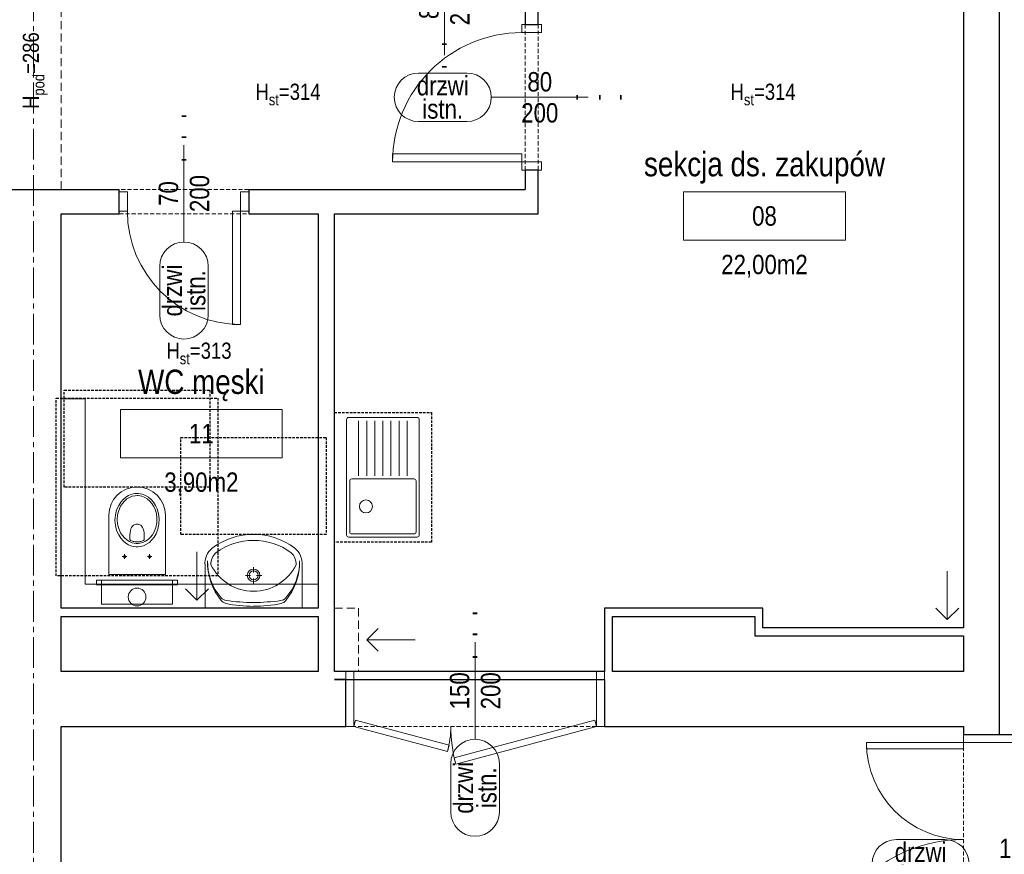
# Model space of a CAD drawing. Header units: millimetres. Extents: x -53179 to 121817, y -123620 to 254214.
# Tile 10 of 256: x 11814 to 17902, y -95781 to -90620. Entities that reach past the tile are written whole.
import ezdxf
from ezdxf.enums import TextEntityAlignment as Align

# ---------------------------------------------------------------- set-up
doc = ezdxf.new("R2010")
doc.units = ezdxf.units.MM
for name, pattern in [('xref_ACAD-LSN_dyspozytornia_PW_rzuty_12$0$CENTER2', [28.575, 19.05, -3.175, 3.175, -3.175]), ('xref_ACAD-LSN_dyspozytornia_PW_rzuty_12$0$DASHED', [19.05, 12.7, -6.35]), ('xref_ACAD-LSN_dyspozytornia_PW_rzuty_12$0$HIDDEN2', [4.7625, 3.175, -1.5875])]:
    doc.linetypes.add(name, pattern=pattern)
for name, color, linetype, lineweight in [('xref', 8, 'Continuous', 13), ('xref_ACAD-LSN_dyspozytornia_PW_rzuty_12$0$A drzwi płytowe', 8, 'Continuous', 9), ('xref_ACAD-LSN_dyspozytornia_PW_rzuty_12$0$A opis', 8, 'Continuous', 13), ('xref_ACAD-LSN_dyspozytornia_PW_rzuty_12$0$A opis pom', 8, 'Continuous', 9), ('xref_ACAD-LSN_dyspozytornia_PW_rzuty_12$0$A opis pom pow', 8, 'Continuous', 9), ('xref_ACAD-LSN_dyspozytornia_PW_rzuty_12$0$A opis stolarka', 8, 'Continuous', 9), ('xref_ACAD-LSN_dyspozytornia_PW_rzuty_12$0$A opis stolarka NWD typ', 8, 'Continuous', 9), ('xref_ACAD-LSN_dyspozytornia_PW_rzuty_12$0$A opis stolarka NWD wyposażenie', 8, 'Continuous', 9), ('xref_ACAD-LSN_dyspozytornia_PW_rzuty_12$0$A opis technologia', 8, 'Continuous', 13), ('xref_ACAD-LSN_dyspozytornia_PW_rzuty_12$0$A widok', 8, 'Continuous', 9), ('xref_ACAD-LSN_dyspozytornia_PW_rzuty_12$0$A widok wyżej', 8, 'xref_ACAD-LSN_dyspozytornia_PW_rzuty_12$0$DASHED', 9), ('xref_ACAD-LSN_dyspozytornia_PW_rzuty_12$0$A wyposazenie sanitarne', 8, 'Continuous', 9), ('xref_ACAD-LSN_dyspozytornia_PW_rzuty_12$0$A-Wall', 8, 'Continuous', 25), ('xref_ACAD-LSN_dyspozytornia_PW_rzuty_12$0$IS wentylacja kratki istniejace', 8, 'Continuous', 9), ('xref_ACAD-LSN_dyspozytornia_PW_rzuty_12$0$S-Grid-Iden', 8, 'xref_ACAD-LSN_dyspozytornia_PW_rzuty_12$0$CENTER2', 9)]:
    doc.layers.add(name, color=color, linetype=linetype, lineweight=lineweight)
doc.layers.add('xref_ACAD-LSN_dyspozytornia_PW_rzuty_12$0$A opis ppoż drzwi', color=8, linetype='Continuous', lineweight=13, transparency=0.25)
doc.styles.add('xref_ACAD-LSN_dyspozytornia_PW_rzuty_12$0$Standard', font='ARIALN.TTF')
doc.styles.add('xref_ACAD-LSN_dyspozytornia_PW_rzuty_12$0$STYL ASA', font='ARIALN.TTF')

# ---------------------------------------------------------------- blocks, each defined once
blk = doc.blocks.new('xref_ACAD-LSN_dyspozytornia_PW_rzuty_12$0$umywalka 60x45')
at = {"color": 0, "lineweight": -2, "ltscale": 0.15}
for p, q in [((-30, 0), (30, 0)), ((-30, 0), (-30, -26.7)), ((9.45, 0), (-9.45, 0)), ((30, 0), (30, -26.7)), ((-0.01, -15.32), (-0.01, -18.52)), ((-1.86, -20.37), (-5.07, -20.37)), ((-0.01, -22.22), (-0.01, -25.42)), ((5.04, -20.37), (1.84, -20.37))]:
    blk.add_line(p, q, dxfattribs=at)
at = {"ltscale": 0.15}
blk.add_lwpolyline([(-26.31, -26.95, 0.236063), (-23.21, -34.38, 0.329715), (23.21, -34.38, 0.236063), (26.31, -26.95, 0.623035)], format="xyb", close=True, dxfattribs=at)
blk.add_lwpolyline([(-30, -26.7, 0.239105), (-25.52, -37.28, 0.331406), (25.52, -37.28, 0.239105), (30, -26.7)], format="xyb", dxfattribs=at)
at = {"color": 0, "lineweight": -2, "ltscale": 0.15}
for radius in [3.89, 2.78]:
    blk.add_circle((-0.01, -20.37), radius, dxfattribs=at)
for centre, radius, start, end in [((9.28, -28.68), 37.74, 140.66478, 180.90725), ((-16.21, -9.73), 5, 97.83045, 138.52449), ((-16.04, -7.93), 5, 102.69402, 140.66478), ((-0.64, -76.32), 75.1, 89.48972, 102.69402), ((0.57, -131.79), 128.2, 90.24498, 97.83045), ((0.57, -76.32), 75.1, 77.22851, 90.43281), ((-0.72, -131.79), 128.2, 82.09208, 89.67755), ((16.23, -9.76), 5, 41.39803, 82.09208), ((16.06, -7.95), 5, 39.25775, 77.22851), ((-9.28, -28.67), 37.74, 359.01528, 39.25775), ((5.44, -28.88), 33.9, 138.52449, 180.67671), ((-5.45, -28.87), 33.9, 359.24582, 41.39804)]:
    blk.add_arc(centre, radius, start, end, dxfattribs=at)
at = {"layer": 'Defpoints', "linetype": 'xref_ACAD-LSN_dyspozytornia_PW_rzuty_12$0$HIDDEN2', "ltscale": 0.5}
blk.add_lwpolyline([(-45, -45.56), (45, -45.56), (45, -105.56), (-45, -105.56)], close=True, dxfattribs=at)
blk = doc.blocks.new('xref_ACAD-LSN_dyspozytornia_PW_rzuty_12$0$miska ustepowa')
at = {"ltscale": 0.15}
for points in [[(22, 2.5), (22, 17.5), (-22, 17.5), (-22, 2.5)], [(-25, 2.5), (-25, 5.5), (25, 5.5), (25, 2.5)], [(-22, 2.5), (-22, 5.5), (-25, 5.5), (-25, 2.5)], [(22, 2.5), (22, 5.5), (25, 5.5), (25, 2.5)]]:
    blk.add_lwpolyline(points, close=True, dxfattribs=at)
blk.add_lwpolyline([(-17.5, -37.5), (-17.5, -1), (17.5, -1), (17.5, -37.5, -1)], format="xyb", close=True, dxfattribs=at)
at = {"ltscale": 0.15, "elevation": 0}
for points in [[(-9.15, -12), (-6.35, -12)], [(-7.75, -13.4), (-7.75, -10.6)], [(9.15, -12), (6.35, -12)], [(7.75, -13.4), (7.75, -10.6)]]:
    blk.add_lwpolyline(points, dxfattribs=at)
at = {"ltscale": 0.15}
for points in [[(0, -51, 0), (1.34, -50.92, 0), (3.32, -50.49, 0), (5.23, -49.73, 0), (7.04, -48.64, 0), (8.69, -47.25, 0), (10.14, -45.58, 0), (11.37, -43.66, 0), (12.63, -40.81, 0), (13.42, -37.71, 0), (13.69, -34.5, 0), (13.42, -31.29, 0), (12.63, -28.19, 0), (11.37, -25.34, 0), (10.14, -23.42, 0), (8.69, -21.75, 0), (7.04, -20.36, 0), (5.23, -19.27, 0), (3.32, -18.51, 0), (2, -18.19, 0), (0.67, -18.02, 0), (-0.67, -18.02, 0), (-2, -18.19, 0), (-3.97, -18.73, 0), (-5.85, -19.6, 0), (-7.6, -20.79, 0), (-9.2, -22.28, 0), (-10.58, -24.03, 0), (-11.73, -26.02, 0), (-12.88, -28.95, 0), (-13.54, -32.08, 0), (-13.67, -35.31, 0), (-13.27, -38.5, 0), (-12.36, -41.55, 0), (-11.37, -43.66, 0), (-10.14, -45.58, 0), (-8.69, -47.25, 0), (-7.04, -48.64, 0), (-5.23, -49.73, 0), (-3.32, -50.49, 0), (-2, -50.82, 0), (-0.67, -50.98, 0)], [(0, -49.72, 0), (1.2, -49.65, 0), (2.99, -49.27, 0), (4.7, -48.58, 0), (6.32, -47.6, 0), (7.81, -46.36, 0), (9.12, -44.86, 0), (10.22, -43.14, 0), (11.36, -40.58, 0), (12.06, -37.81, 0), (12.31, -34.93, 0), (12.06, -32.05, 0), (11.36, -29.27, 0), (10.22, -26.71, 0), (9.12, -24.99, 0), (7.81, -23.49, 0), (6.32, -22.25, 0), (4.7, -21.27, 0), (2.99, -20.59, 0), (1.8, -20.3, 0), (0.6, -20.15, 0), (-0.6, -20.15, 0), (-1.8, -20.3, 0), (-3.57, -20.78, 0), (-5.26, -21.57, 0), (-6.84, -22.64, 0), (-8.27, -23.97, 0), (-9.51, -25.54, 0), (-10.55, -27.32, 0), (-11.58, -29.95, 0), (-12.17, -32.76, 0), (-12.29, -35.65, 0), (-11.93, -38.52, 0), (-11.11, -41.25, 0), (-10.22, -43.14, 0), (-9.12, -44.86, 0), (-7.81, -46.36, 0), (-6.32, -47.6, 0), (-4.7, -48.58, 0), (-2.98, -49.27, 0), (-1.8, -49.56, 0), (-0.6, -49.7, 0)]]:
    blk.add_polyline3d(points, close=True, dxfattribs=at)
for points in [[(-3.84, -21.91, 0), (-3.98, -21.98, 0), (-4.1, -22.07, 0), (-4.2, -22.18, 0), (-4.29, -22.3, 0), (-4.36, -22.44, 0), (-4.42, -22.59, 0), (-4.45, -22.76, 0), (-4.46, -22.93, 0)], [(0, -32.03, 0), (-0.57, -31.99, 0), (-1.15, -31.86, 0), (-1.71, -31.64, 0), (-2.26, -31.32, 0), (-2.64, -31.01, 0), (-3, -30.63, 0), (-3.43, -29.99, 0), (-3.79, -29.2, 0), (-4.13, -27.92, 0), (-4.31, -26.66, 0), (-4.42, -25.16, 0), (-4.45, -23.87, 0), (-4.46, -22.93, 0)], [(-3.84, -21.91, 0), (-3.37, -21.72, 0), (-2.9, -21.55, 0), (-2.42, -21.41, 0), (-1.94, -21.29, 0), (-1.46, -21.2, 0), (-0.97, -21.14, 0), (-0.49, -21.1, 0), (0, -21.08, 0)], [(3.84, -21.91, 0), (3.37, -21.72, 0), (2.9, -21.55, 0), (2.42, -21.41, 0), (1.94, -21.29, 0), (1.46, -21.2, 0), (0.97, -21.14, 0), (0.49, -21.1, 0), (0, -21.08, 0)], [(0, -32.03, 0), (0.57, -31.99, 0), (1.15, -31.86, 0), (1.71, -31.64, 0), (2.26, -31.32, 0), (2.64, -31.01, 0), (3, -30.63, 0), (3.43, -29.99, 0), (3.79, -29.2, 0), (4.13, -27.92, 0), (4.31, -26.66, 0), (4.42, -25.16, 0), (4.45, -23.87, 0), (4.46, -22.93, 0)], [(3.84, -21.91, 0), (3.98, -21.98, 0), (4.1, -22.07, 0), (4.2, -22.18, 0), (4.29, -22.3, 0), (4.36, -22.44, 0), (4.42, -22.59, 0), (4.45, -22.76, 0), (4.46, -22.93, 0)]]:
    blk.add_polyline3d(points, dxfattribs=at)
for centre, radius in [((0, 13), 5.5), ((-7.75, -12, 0), 0.75), ((7.75, -12, 0), 0.75)]:
    blk.add_circle(centre, radius, dxfattribs=at)
at = {"layer": 'Defpoints', "linetype": 'xref_ACAD-LSN_dyspozytornia_PW_rzuty_12$0$HIDDEN2', "ltscale": 0.5}
for points in [[(-50, 0), (50, 0), (50, -110), (-50, -110)], [(-45, -55), (45, -55), (45, -115), (-45, -115)]]:
    blk.add_lwpolyline(points, close=True, dxfattribs=at)
blk = doc.blocks.new('xref_ACAD-LSN_dyspozytornia_PW_rzuty_12$0$zlew jednokomorowy z ociekaczem')
at = {"color": 0, "linetype": 'ByBlock', "lineweight": -2, "ltscale": 0.15}
for p, q in [((-35, -15), (-1, -15)), ((-35, -20), (-1, -20)), ((-35, -25), (-1, -25)), ((-35, -30), (-1, -30)), ((-35, -35), (-1, -35)), ((-35, -40), (-1, -40)), ((-35, -45), (-1, -45))]:
    blk.add_line(p, q, dxfattribs=at)
for points in [[(-35.7, -52.5), (35.7, -52.5, 0.414214), (37, -51.2), (37, -8.8, 0.414214), (35.7, -7.5), (-35.7, -7.5, 0.414214), (-37, -8.8), (-37, -51.2, 0.414214)], [(2.2, -9.5), (33.8, -9.5, -0.414214), (35, -10.7), (35, -49.3, -0.414214), (33.8, -50.5), (2.2, -50.5, -0.414214), (1, -49.3), (1, -10.7, -0.414214)]]:
    blk.add_lwpolyline(points, format="xyb", close=True, dxfattribs=at)
blk.add_circle((18, -19.5), 4, dxfattribs=at)
at = {"layer": 'Defpoints', "linetype": 'xref_ACAD-LSN_dyspozytornia_PW_rzuty_12$0$HIDDEN2', "ltscale": 0.5}
blk.add_lwpolyline([(40, 0), (-40, 0), (-40, -60), (40, -60)], close=True, dxfattribs=at)
blk = doc.blocks.new('xref_ACAD-LSN_dyspozytornia_PW_rzuty_12$0$środek')
blk.add_line((0, 0), (0, -10))
blk = doc.blocks.new('xref_ACAD-LSN_dyspozytornia_PW_rzuty_12$0$ddtag_DOWN')
at = {"transparency": 33554687}
blk.add_lwpolyline([(0, -30), (0, 30)], dxfattribs=at)
at = {"layer": 'xref_ACAD-LSN_dyspozytornia_PW_rzuty_12$0$A opis stolarka NWD typ', "transparency": 33554687}
blk.add_lwpolyline([(15, -75, -1), (-15, -75), (-15, -45, -1), (15, -45)], format="xyb", close=True, dxfattribs=at)
at = {"ltscale": 0.1, "transparency": 33554687, "style": 'xref_ACAD-LSN_dyspozytornia_PW_rzuty_12$0$STYL ASA'}
blk.add_attdef('DOORS:SZEROKOŚĆ', text='', height=12, rotation=90, dxfattribs=at).set_placement((0, 0, 0), align=Align.BOTTOM_CENTER)
blk.add_attdef('DOORS:WYSOKOŚĆ', text='', height=12, rotation=90, dxfattribs=at).set_placement((3.6, 0, 0), align=Align.TOP_CENTER)
blk.add_attdef('DOORS:AKUSTYKA', text='', height=10, dxfattribs=at).set_placement((0, 49), align=Align.MIDDLE_CENTER)
at = {"layer": 'xref_ACAD-LSN_dyspozytornia_PW_rzuty_12$0$A opis ppoż drzwi', "ltscale": 0.1, "transparency": 33554687, "style": 'xref_ACAD-LSN_dyspozytornia_PW_rzuty_12$0$STYL ASA'}
blk.add_attdef('DOORS:PPOŻ', text='', height=10, dxfattribs=at).set_placement((0, 36), align=Align.MIDDLE_CENTER)
at = {"layer": 'xref_ACAD-LSN_dyspozytornia_PW_rzuty_12$0$A opis stolarka NWD typ', "ltscale": 0.1, "transparency": 33554687, "style": 'xref_ACAD-LSN_dyspozytornia_PW_rzuty_12$0$STYL ASA'}
blk.add_attdef('DOORS:PODTYP', text='', height=12, rotation=90, dxfattribs=at).set_placement((1.2, -60, 0), align=Align.TOP_CENTER)
blk.add_attdef('DOORS:TYP', text='', height=12, rotation=90, dxfattribs=at).set_placement((2.4, -60, 0), align=Align.BOTTOM_CENTER)
at = {"layer": 'xref_ACAD-LSN_dyspozytornia_PW_rzuty_12$0$A opis stolarka NWD wyposażenie', "ltscale": 0.1, "transparency": 33554687, "style": 'xref_ACAD-LSN_dyspozytornia_PW_rzuty_12$0$STYL ASA'}
blk.add_attdef('DOORS:WYPOSAŻENIE', text='', height=10, dxfattribs=at).set_placement((0, 22), align=Align.MIDDLE_CENTER)
blk = doc.blocks.new('xref_ACAD-LSN_dyspozytornia_PW_rzuty_12$0$ddtag_LEFT')
at = {"transparency": 33554687}
blk.add_lwpolyline([(-30, 0), (30, 0)], dxfattribs=at)
at = {"layer": 'xref_ACAD-LSN_dyspozytornia_PW_rzuty_12$0$A opis stolarka NWD typ', "transparency": 33554687}
blk.add_lwpolyline([(-75, -15, -1), (-75, 15), (-45, 15, -1), (-45, -15)], format="xyb", close=True, dxfattribs=at)
at = {"ltscale": 0.1, "transparency": 33554687, "style": 'xref_ACAD-LSN_dyspozytornia_PW_rzuty_12$0$STYL ASA'}
blk.add_attdef('DOORS:AKUSTYKA', text='', height=10, rotation=90, dxfattribs=at).set_placement((49, 0), align=Align.MIDDLE_CENTER)
blk.add_attdef('DOORS:SZEROKOŚĆ', text='', height=12, dxfattribs=at).set_placement((0, 0, 0), align=Align.BOTTOM_CENTER)
blk.add_attdef('DOORS:WYSOKOŚĆ', text='', height=12, dxfattribs=at).set_placement((0, -3.6, 0), align=Align.TOP_CENTER)
at = {"layer": 'xref_ACAD-LSN_dyspozytornia_PW_rzuty_12$0$A opis ppoż drzwi', "ltscale": 0.1, "transparency": 33554687, "style": 'xref_ACAD-LSN_dyspozytornia_PW_rzuty_12$0$STYL ASA'}
blk.add_attdef('DOORS:PPOŻ', text='', height=10, rotation=90, dxfattribs=at).set_placement((36, 0), align=Align.MIDDLE_CENTER)
at = {"layer": 'xref_ACAD-LSN_dyspozytornia_PW_rzuty_12$0$A opis stolarka NWD typ', "ltscale": 0.1, "transparency": 33554687, "style": 'xref_ACAD-LSN_dyspozytornia_PW_rzuty_12$0$STYL ASA'}
blk.add_attdef('DOORS:TYP', text='', height=12, dxfattribs=at).set_placement((-60, -2.4, 0), align=Align.BOTTOM_CENTER)
blk.add_attdef('DOORS:PODTYP', text='', height=12, dxfattribs=at).set_placement((-60, -1.2, 0), align=Align.TOP_CENTER)
at = {"layer": 'xref_ACAD-LSN_dyspozytornia_PW_rzuty_12$0$A opis stolarka NWD wyposażenie', "ltscale": 0.1, "transparency": 33554687, "style": 'xref_ACAD-LSN_dyspozytornia_PW_rzuty_12$0$STYL ASA'}
blk.add_attdef('DOORS:WYPOSAŻENIE', text='', height=10, rotation=90, dxfattribs=at).set_placement((22, 0), align=Align.MIDDLE_CENTER)
blk = doc.blocks.new('xref_ACAD-LSN_dyspozytornia_PW_rzuty_12$0$ddtag_UP')
at = {"transparency": 33554687}
blk.add_lwpolyline([(0, 30), (0, -30)], dxfattribs=at)
at = {"layer": 'xref_ACAD-LSN_dyspozytornia_PW_rzuty_12$0$A opis stolarka NWD typ', "transparency": 33554687}
blk.add_lwpolyline([(-15, 75, -1), (15, 75), (15, 45, -1), (-15, 45)], format="xyb", close=True, dxfattribs=at)
at = {"ltscale": 0.1, "transparency": 33554687, "style": 'xref_ACAD-LSN_dyspozytornia_PW_rzuty_12$0$STYL ASA'}
blk.add_attdef('DOORS:SZEROKOŚĆ', text='', height=12, rotation=90, dxfattribs=at).set_placement((0, 0, 0), align=Align.BOTTOM_CENTER)
blk.add_attdef('DOORS:WYSOKOŚĆ', text='', height=12, rotation=90, dxfattribs=at).set_placement((3.6, 0, 0), align=Align.TOP_CENTER)
blk.add_attdef('DOORS:AKUSTYKA', text='', height=10, dxfattribs=at).set_placement((0, -49), align=Align.MIDDLE_CENTER)
at = {"layer": 'xref_ACAD-LSN_dyspozytornia_PW_rzuty_12$0$A opis ppoż drzwi', "ltscale": 0.1, "transparency": 33554687, "style": 'xref_ACAD-LSN_dyspozytornia_PW_rzuty_12$0$STYL ASA'}
blk.add_attdef('DOORS:PPOŻ', text='', height=10, dxfattribs=at).set_placement((0, -36), align=Align.MIDDLE_CENTER)
at = {"layer": 'xref_ACAD-LSN_dyspozytornia_PW_rzuty_12$0$A opis stolarka NWD typ', "ltscale": 0.1, "transparency": 33554687, "style": 'xref_ACAD-LSN_dyspozytornia_PW_rzuty_12$0$STYL ASA'}
blk.add_attdef('DOORS:PODTYP', text='', height=12, rotation=90, dxfattribs=at).set_placement((1.2, 60, 0), align=Align.TOP_CENTER)
blk.add_attdef('DOORS:TYP', text='', height=12, rotation=90, dxfattribs=at).set_placement((2.4, 60, 0), align=Align.BOTTOM_CENTER)
at = {"layer": 'xref_ACAD-LSN_dyspozytornia_PW_rzuty_12$0$A opis stolarka NWD wyposażenie', "ltscale": 0.1, "transparency": 33554687, "style": 'xref_ACAD-LSN_dyspozytornia_PW_rzuty_12$0$STYL ASA'}
blk.add_attdef('DOORS:WYPOSAŻENIE', text='', height=10, dxfattribs=at).set_placement((0, -22), align=Align.MIDDLE_CENTER)
blk = doc.blocks.new('xref_ACAD-LSN_dyspozytornia_PW_rzuty_12$0$tag wn')
blk.add_lwpolyline([(-25, -7.5), (25, -7.5), (25, 7.5), (-25, 7.5)], close=True)
at = {"style": 'xref_ACAD-LSN_dyspozytornia_PW_rzuty_12$0$STYL ASA'}
blk.add_attdef('ROOM:NO', text='', height=6, dxfattribs=at).set_placement((0, 0), align=Align.MIDDLE_CENTER)
at = {"layer": 'xref_ACAD-LSN_dyspozytornia_PW_rzuty_12$0$A opis pom pow', "style": 'xref_ACAD-LSN_dyspozytornia_PW_rzuty_12$0$STYL ASA'}
blk.add_attdef('ROOM:AREA', text='', height=6, dxfattribs=at).set_placement((0, -15), align=Align.MIDDLE_CENTER)
blk = doc.blocks.new('xref_ACAD-LSN_dyspozytornia_PW_rzuty_12')
at = {"layer": 'xref_ACAD-LSN_dyspozytornia_PW_rzuty_12$0$A drzwi płytowe', "linetype": 'Continuous', "lineweight": 9, "ltscale": 0.2}
for points in [[(68965.68, 81619.22), (68965.68, 81624.22), (68953.68, 81624.22), (68953.68, 81619.22)], [(68965.68, 81539.22), (68965.68, 81534.22), (68953.68, 81534.22), (68953.68, 81539.22)], [(68709.68, 81520.72), (68704.68, 81520.72), (68704.68, 81508.72), (68709.68, 81508.72)], [(68779.68, 81520.72), (68784.68, 81520.72), (68784.68, 81508.72), (68779.68, 81508.72)], [(68849.68, 81224.22), (68844.68, 81224.22), (68844.68, 81190.22), (68849.68, 81190.22)], [(68999.68, 81224.22), (69004.68, 81224.22), (69004.68, 81190.22), (68999.68, 81190.22)], [(69283.68, 81180.22), (69283.68, 81185.22), (69226.68, 81185.22), (69226.68, 81180.22)]]:
    blk.add_lwpolyline(points, close=True, dxfattribs=at)
at = {"layer": 'xref_ACAD-LSN_dyspozytornia_PW_rzuty_12$0$A drzwi płytowe', "linetype": 'Continuous', "lineweight": 9}
for points in [[(68953.68, 81539.22), (68953.68, 81544.22), (68873.68, 81544.22), (68873.68, 81539.22)], [(68779.68, 81508.72), (68774.68, 81508.72), (68774.68, 81438.72), (68779.68, 81438.72)], [(68849.68, 81190.22), (68850.72, 81194.08), (68908.68, 81178.55), (68907.64, 81174.69)], [(68912.75, 81166.93), (68911.72, 81170.79), (68998.65, 81194.08), (68999.68, 81190.22)], [(69226.68, 81180.22), (69226.68, 81176.22), (69166.68, 81176.22), (69166.68, 81180.22)]]:
    blk.add_lwpolyline(points, close=True, dxfattribs=at)
at = {"layer": 'xref_ACAD-LSN_dyspozytornia_PW_rzuty_12$0$A drzwi płytowe', "linetype": 'Continuous', "lineweight": 9, "ltscale": 0.2}
for centre, radius, start, end in [((68953.68, 81539.22), 80, 90, 180), ((68779.68, 81508.72), 70, 180, 270), ((68999.68, 81190.22), 90, 180, 195), ((69226.68, 81030.22), 90, 90, 180)]:
    blk.add_arc(centre, radius, start, end, dxfattribs=at)
at = {"layer": 'xref_ACAD-LSN_dyspozytornia_PW_rzuty_12$0$A drzwi płytowe', "linetype": 'Continuous', "lineweight": 9, "ltscale": 0.2, "extrusion": (0, 0, -1)}
for centre, start, end in [((-68849.68, 81190.22), 180, 195), ((-69226.68, 81180.22), 270, 0)]:
    blk.add_arc(centre, 60, start, end, dxfattribs=at)
at = {"layer": 'xref_ACAD-LSN_dyspozytornia_PW_rzuty_12$0$A widok'}
blk.add_lwpolyline([(68827.68, 81278.22), (68683.68, 81278.22), (68683.68, 81392.72), (68668.68, 81392.72)], dxfattribs=at)
at = {"layer": 'xref_ACAD-LSN_dyspozytornia_PW_rzuty_12$0$A widok wyżej', "linetype": 'xref_ACAD-LSN_dyspozytornia_PW_rzuty_12$0$DASHED', "lineweight": 9, "ltscale": 0.2}
for p, q in [((68955.68, 81624.22), (68955.68, 81534.22)), ((68963.68, 81534.22), (68963.68, 81624.22)), ((68784.68, 81522.22), (68704.68, 81522.22)), ((68704.68, 81507.22), (68784.68, 81507.22)), ((68844.68, 81190.22), (69004.68, 81190.22)), ((69226.68, 81185.22), (69226.68, 81025.22))]:
    blk.add_line(p, q, dxfattribs=at)
at = {"layer": 'xref_ACAD-LSN_dyspozytornia_PW_rzuty_12$0$A widok wyżej', "ltscale": 0.4}
for points in [[(68668.68, 81522.22), (68668.68, 81669.22)], [(68837.68, 81263.22), (68852.68, 81263.22), (68852.68, 81224.22)]]:
    blk.add_lwpolyline(points, dxfattribs=at)
at = {"layer": 'xref_ACAD-LSN_dyspozytornia_PW_rzuty_12$0$A-Wall', "linetype": 'Continuous', "lineweight": 25}
for p, q in [((68963.68, 81624.22), (68963.68, 81953.22)), ((69226.68, 81953.22), (69226.68, 81251.22)), ((68955.68, 81636.22), (68955.68, 81624.22)), ((68955.68, 81624.22), (68963.68, 81624.22)), ((68963.68, 81534.22), (68955.68, 81534.22)), ((68955.68, 81534.22), (68955.68, 81522.22)), ((68963.68, 81507.22), (68963.68, 81534.22)), ((68214.68, 81522.22), (68704.68, 81522.22)), ((68704.68, 81507.22), (68704.68, 81522.22)), ((68784.68, 81522.22), (68955.68, 81522.22)), ((68784.68, 81522.22), (68784.68, 81507.22)), ((68668.68, 81263.22), (68668.68, 81507.22)), ((68668.68, 81507.22), (68704.68, 81507.22)), ((68784.68, 81507.22), (68827.68, 81507.22)), ((68827.68, 81507.22), (68827.68, 81263.22)), ((68837.68, 81507.22), (68963.68, 81507.22)), ((68837.68, 81224.22), (68837.68, 81507.22)), ((68827.68, 81263.22), (68668.68, 81263.22)), ((69102.68, 81263.22), (69004.68, 81263.22)), ((69004.68, 81263.22), (69004.68, 81224.22)), ((69102.68, 81251.22), (69102.68, 81263.22)), ((68668.68, 81224.22), (68668.68, 81258.22)), ((68668.68, 81258.22), (68827.68, 81258.22)), ((68827.68, 81258.22), (68827.68, 81224.22)), ((69009.68, 81258.22), (69097.68, 81258.22)), ((69009.68, 81224.22), (69009.68, 81258.22)), ((69097.68, 81258.22), (69097.68, 81246.22)), ((69226.68, 81251.22), (69102.68, 81251.22)), ((69097.68, 81246.22), (69226.68, 81246.22)), ((69226.68, 81246.22), (69226.68, 81224.22)), ((68827.68, 81224.22), (68668.68, 81224.22)), ((69004.68, 81224.22), (68837.68, 81224.22)), ((68844.68, 81219.22), (68837.68, 81219.22)), ((68837.68, 81219.22), (69004.68, 81219.22)), ((68844.68, 81190.22), (68844.68, 81219.22)), ((69004.68, 81219.22), (69004.68, 81190.22)), ((69226.68, 81224.22), (69009.68, 81224.22)), ((68668.68, 80717.22), (68668.68, 81190.22)), ((68668.68, 81190.22), (68844.68, 81190.22)), ((69004.68, 81190.22), (69226.68, 81190.22)), ((69226.68, 81190.22), (69226.68, 81185.22)), ((69226.68, 81185.22), (69283.68, 81185.22))]:
    blk.add_line(p, q, dxfattribs=at)
at = {"layer": 'xref_ACAD-LSN_dyspozytornia_PW_rzuty_12$0$A-Wall'}
blk.add_lwpolyline([(69248.68, 81981.22), (69248.68, 81185.22)], dxfattribs=at)
at = {"layer": 'xref_ACAD-LSN_dyspozytornia_PW_rzuty_12$0$IS wentylacja kratki istniejace'}
for points in [[(68752.68, 81268.22), (68752.68, 81298.22)], [(69216.68, 81256.22), (69216.68, 81286.22)], [(68745.61, 81275.29), (68752.68, 81268.22), (68759.76, 81275.29)], [(69209.61, 81263.29), (69216.68, 81256.22), (69223.76, 81263.29)], [(68864.76, 81250.79), (68857.68, 81243.72), (68864.76, 81236.65)], [(68857.68, 81243.72), (68887.68, 81243.72)]]:
    blk.add_lwpolyline(points, dxfattribs=at)
at = {"layer": 'xref_ACAD-LSN_dyspozytornia_PW_rzuty_12$0$S-Grid-Iden'}
blk.add_lwpolyline([(68651.68, 82131.22), (68651.68, 80539.22)], dxfattribs=at)
at = {"layer": 'xref_ACAD-LSN_dyspozytornia_PW_rzuty_12$0$A drzwi płytowe', "linetype": 'Continuous', "lineweight": 9, "ltscale": 0.2}
for p, rotation in [((68959.68, 81579.22), 90), ((68744.68, 81514.72), 180)]:
    blk.add_blockref('xref_ACAD-LSN_dyspozytornia_PW_rzuty_12$0$środek', p, dxfattribs=dict(at, rotation=rotation))
at = {"layer": 'xref_ACAD-LSN_dyspozytornia_PW_rzuty_12$0$A drzwi płytowe', "linetype": 'Continuous', "lineweight": 9, "ltscale": 0.2, "extrusion": (0, 0, -1), "zscale": -1, "rotation": 180}
blk.add_blockref('xref_ACAD-LSN_dyspozytornia_PW_rzuty_12$0$środek', (-68924.68, 81207.22), dxfattribs=at)
at = {"layer": 'xref_ACAD-LSN_dyspozytornia_PW_rzuty_12$0$A opis pom', "linetype": 'Continuous', "lineweight": 9, "xscale": 2, "yscale": 2, "zscale": 2}
for p, values in [((69103.63, 81505.85), {'ROOM:NO': '08', 'ROOM:AREA': '22,00m2'}), ((68755.44, 81371.25), {'ROOM:NO': '11', 'ROOM:AREA': '3,90m2'})]:
    blk.add_blockref('xref_ACAD-LSN_dyspozytornia_PW_rzuty_12$0$tag wn', p, dxfattribs=at).add_auto_attribs(values)
at = {"layer": 'xref_ACAD-LSN_dyspozytornia_PW_rzuty_12$0$A opis stolarka', "linetype": 'Continuous', "lineweight": 9}
ref = blk.add_blockref('xref_ACAD-LSN_dyspozytornia_PW_rzuty_12$0$ddtag_UP', (68905.68, 81635.22), dxfattribs=at)
ref.add_attrib('DOORS:AKUSTYKA', '-', dxfattribs={"layer": '0', "ltscale": 0.1, "height": 10, "style": 'xref_ACAD-LSN_dyspozytornia_PW_rzuty_12$0$STYL ASA'}).set_placement((68905.68, 81586.22), align=Align.MIDDLE_CENTER)
ref.add_attrib('DOORS:PPOŻ', '-', dxfattribs={"layer": 'xref_ACAD-LSN_dyspozytornia_PW_rzuty_12$0$A opis ppoż drzwi', "ltscale": 0.1, "height": 10, "style": 'xref_ACAD-LSN_dyspozytornia_PW_rzuty_12$0$STYL ASA'}).set_placement((68905.68, 81599.22), align=Align.MIDDLE_CENTER)
ref.add_attrib('DOORS:WYSOKOŚĆ', '200', dxfattribs={"layer": '0', "ltscale": 0.1, "height": 12, "rotation": 90, "style": 'xref_ACAD-LSN_dyspozytornia_PW_rzuty_12$0$STYL ASA'}).set_placement((68909.28, 81635.22, 0), align=Align.TOP_CENTER)
ref.add_attrib('DOORS:SZEROKOŚĆ', '80', dxfattribs={"layer": '0', "ltscale": 0.1, "height": 12, "rotation": 90, "style": 'xref_ACAD-LSN_dyspozytornia_PW_rzuty_12$0$STYL ASA'}).set_placement((68905.68, 81635.22, 0), align=Align.BOTTOM_CENTER)
ref.add_attrib('DOORS:PODTYP', 'istn.', dxfattribs={"layer": 'xref_ACAD-LSN_dyspozytornia_PW_rzuty_12$0$A opis stolarka NWD typ', "ltscale": 0.1, "height": 12, "rotation": 90, "style": 'xref_ACAD-LSN_dyspozytornia_PW_rzuty_12$0$STYL ASA'}).set_placement((68906.88, 81695.22, 0), align=Align.TOP_CENTER)
ref.add_attrib('DOORS:TYP', 'drzwi', dxfattribs={"layer": 'xref_ACAD-LSN_dyspozytornia_PW_rzuty_12$0$A opis stolarka NWD typ', "ltscale": 0.1, "height": 12, "rotation": 90, "style": 'xref_ACAD-LSN_dyspozytornia_PW_rzuty_12$0$STYL ASA'}).set_placement((68908.08, 81695.22, 0), align=Align.BOTTOM_CENTER)
ref.add_attrib('DOORS:WYPOSAŻENIE', '-', dxfattribs={"layer": 'xref_ACAD-LSN_dyspozytornia_PW_rzuty_12$0$A opis stolarka NWD wyposażenie', "ltscale": 0.1, "height": 10, "style": 'xref_ACAD-LSN_dyspozytornia_PW_rzuty_12$0$STYL ASA'}).set_placement((68905.68, 81613.22), align=Align.MIDDLE_CENTER)
ref = blk.add_blockref('xref_ACAD-LSN_dyspozytornia_PW_rzuty_12$0$ddtag_LEFT', (68964.68, 81579.22, 0), dxfattribs=at)
ref.add_attrib('DOORS:WYPOSAŻENIE', '-', dxfattribs={"layer": 'xref_ACAD-LSN_dyspozytornia_PW_rzuty_12$0$A opis stolarka NWD wyposażenie', "ltscale": 0.1, "height": 10, "rotation": 90, "style": 'xref_ACAD-LSN_dyspozytornia_PW_rzuty_12$0$STYL ASA'}).set_placement((68986.68, 81579.22, 0), align=Align.MIDDLE_CENTER)
ref.add_attrib('DOORS:TYP', 'drzwi', dxfattribs={"layer": 'xref_ACAD-LSN_dyspozytornia_PW_rzuty_12$0$A opis stolarka NWD typ', "ltscale": 0.1, "height": 12, "style": 'xref_ACAD-LSN_dyspozytornia_PW_rzuty_12$0$STYL ASA'}).set_placement((68904.68, 81576.82), align=Align.BOTTOM_CENTER)
ref.add_attrib('DOORS:PODTYP', 'istn.', dxfattribs={"layer": 'xref_ACAD-LSN_dyspozytornia_PW_rzuty_12$0$A opis stolarka NWD typ', "ltscale": 0.1, "height": 12, "style": 'xref_ACAD-LSN_dyspozytornia_PW_rzuty_12$0$STYL ASA'}).set_placement((68904.68, 81578.02), align=Align.TOP_CENTER)
ref.add_attrib('DOORS:SZEROKOŚĆ', '80', dxfattribs={"layer": '0', "ltscale": 0.1, "height": 12, "style": 'xref_ACAD-LSN_dyspozytornia_PW_rzuty_12$0$STYL ASA'}).set_placement((68964.68, 81579.22), align=Align.BOTTOM_CENTER)
ref.add_attrib('DOORS:WYSOKOŚĆ', '200', dxfattribs={"layer": '0', "ltscale": 0.1, "height": 12, "style": 'xref_ACAD-LSN_dyspozytornia_PW_rzuty_12$0$STYL ASA'}).set_placement((68964.68, 81575.62), align=Align.TOP_CENTER)
ref.add_attrib('DOORS:PPOŻ', '-', dxfattribs={"layer": 'xref_ACAD-LSN_dyspozytornia_PW_rzuty_12$0$A opis ppoż drzwi', "ltscale": 0.1, "height": 10, "rotation": 90, "style": 'xref_ACAD-LSN_dyspozytornia_PW_rzuty_12$0$STYL ASA'}).set_placement((69000.68, 81579.22, 0), align=Align.MIDDLE_CENTER)
ref.add_attrib('DOORS:AKUSTYKA', '-', dxfattribs={"layer": '0', "ltscale": 0.1, "height": 10, "rotation": 90, "style": 'xref_ACAD-LSN_dyspozytornia_PW_rzuty_12$0$STYL ASA'}).set_placement((69013.68, 81579.22, 0), align=Align.MIDDLE_CENTER)
ref = blk.add_blockref('xref_ACAD-LSN_dyspozytornia_PW_rzuty_12$0$ddtag_DOWN', (68744.68, 81519.72, 0), dxfattribs=at)
ref.add_attrib('DOORS:AKUSTYKA', '-', dxfattribs={"layer": '0', "ltscale": 0.1, "height": 10, "style": 'xref_ACAD-LSN_dyspozytornia_PW_rzuty_12$0$STYL ASA'}).set_placement((68744.68, 81568.72, 0), align=Align.MIDDLE_CENTER)
ref.add_attrib('DOORS:PPOŻ', '-', dxfattribs={"layer": 'xref_ACAD-LSN_dyspozytornia_PW_rzuty_12$0$A opis ppoż drzwi', "ltscale": 0.1, "height": 10, "style": 'xref_ACAD-LSN_dyspozytornia_PW_rzuty_12$0$STYL ASA'}).set_placement((68744.68, 81555.72, 0), align=Align.MIDDLE_CENTER)
ref.add_attrib('DOORS:WYSOKOŚĆ', '200', dxfattribs={"layer": '0', "ltscale": 0.1, "height": 12, "rotation": 90, "style": 'xref_ACAD-LSN_dyspozytornia_PW_rzuty_12$0$STYL ASA'}).set_placement((68748.28, 81519.72), align=Align.TOP_CENTER)
ref.add_attrib('DOORS:SZEROKOŚĆ', '70', dxfattribs={"layer": '0', "ltscale": 0.1, "height": 12, "rotation": 90, "style": 'xref_ACAD-LSN_dyspozytornia_PW_rzuty_12$0$STYL ASA'}).set_placement((68744.68, 81519.72), align=Align.BOTTOM_CENTER)
ref.add_attrib('DOORS:PODTYP', 'istn.', dxfattribs={"layer": 'xref_ACAD-LSN_dyspozytornia_PW_rzuty_12$0$A opis stolarka NWD typ', "ltscale": 0.1, "height": 12, "rotation": 90, "style": 'xref_ACAD-LSN_dyspozytornia_PW_rzuty_12$0$STYL ASA'}).set_placement((68745.88, 81459.72), align=Align.TOP_CENTER)
ref.add_attrib('DOORS:TYP', 'drzwi', dxfattribs={"layer": 'xref_ACAD-LSN_dyspozytornia_PW_rzuty_12$0$A opis stolarka NWD typ', "ltscale": 0.1, "height": 12, "rotation": 90, "style": 'xref_ACAD-LSN_dyspozytornia_PW_rzuty_12$0$STYL ASA'}).set_placement((68747.08, 81459.72), align=Align.BOTTOM_CENTER)
ref.add_attrib('DOORS:WYPOSAŻENIE', '-', dxfattribs={"layer": 'xref_ACAD-LSN_dyspozytornia_PW_rzuty_12$0$A opis stolarka NWD wyposażenie', "ltscale": 0.1, "height": 10, "style": 'xref_ACAD-LSN_dyspozytornia_PW_rzuty_12$0$STYL ASA'}).set_placement((68744.68, 81541.72, 0), align=Align.MIDDLE_CENTER)
ref = blk.add_blockref('xref_ACAD-LSN_dyspozytornia_PW_rzuty_12$0$ddtag_DOWN', (68924.68, 81212.22, 0), dxfattribs=at)
ref.add_attrib('DOORS:AKUSTYKA', '-', dxfattribs={"layer": '0', "ltscale": 0.1, "height": 10, "style": 'xref_ACAD-LSN_dyspozytornia_PW_rzuty_12$0$STYL ASA'}).set_placement((68924.68, 81261.22, 0), align=Align.MIDDLE_CENTER)
ref.add_attrib('DOORS:PPOŻ', '-', dxfattribs={"layer": 'xref_ACAD-LSN_dyspozytornia_PW_rzuty_12$0$A opis ppoż drzwi', "ltscale": 0.1, "height": 10, "style": 'xref_ACAD-LSN_dyspozytornia_PW_rzuty_12$0$STYL ASA'}).set_placement((68924.68, 81248.22, 0), align=Align.MIDDLE_CENTER)
ref.add_attrib('DOORS:WYSOKOŚĆ', '200', dxfattribs={"layer": '0', "ltscale": 0.1, "height": 12, "rotation": 90, "style": 'xref_ACAD-LSN_dyspozytornia_PW_rzuty_12$0$STYL ASA'}).set_placement((68928.28, 81212.22), align=Align.TOP_CENTER)
ref.add_attrib('DOORS:SZEROKOŚĆ', '150', dxfattribs={"layer": '0', "ltscale": 0.1, "height": 12, "rotation": 90, "style": 'xref_ACAD-LSN_dyspozytornia_PW_rzuty_12$0$STYL ASA'}).set_placement((68924.68, 81212.22), align=Align.BOTTOM_CENTER)
ref.add_attrib('DOORS:PODTYP', 'istn.', dxfattribs={"layer": 'xref_ACAD-LSN_dyspozytornia_PW_rzuty_12$0$A opis stolarka NWD typ', "ltscale": 0.1, "height": 12, "rotation": 90, "style": 'xref_ACAD-LSN_dyspozytornia_PW_rzuty_12$0$STYL ASA'}).set_placement((68925.88, 81152.22), align=Align.TOP_CENTER)
ref.add_attrib('DOORS:TYP', 'drzwi', dxfattribs={"layer": 'xref_ACAD-LSN_dyspozytornia_PW_rzuty_12$0$A opis stolarka NWD typ', "ltscale": 0.1, "height": 12, "rotation": 90, "style": 'xref_ACAD-LSN_dyspozytornia_PW_rzuty_12$0$STYL ASA'}).set_placement((68927.08, 81152.22), align=Align.BOTTOM_CENTER)
ref.add_attrib('DOORS:WYPOSAŻENIE', '-', dxfattribs={"layer": 'xref_ACAD-LSN_dyspozytornia_PW_rzuty_12$0$A opis stolarka NWD wyposażenie', "ltscale": 0.1, "height": 10, "style": 'xref_ACAD-LSN_dyspozytornia_PW_rzuty_12$0$STYL ASA'}).set_placement((68924.68, 81234.22, 0), align=Align.MIDDLE_CENTER)
ref = blk.add_blockref('xref_ACAD-LSN_dyspozytornia_PW_rzuty_12$0$ddtag_LEFT', (69260.18, 81105.22), dxfattribs=at)
ref.add_attrib('DOORS:WYPOSAŻENIE', '-', dxfattribs={"layer": 'xref_ACAD-LSN_dyspozytornia_PW_rzuty_12$0$A opis stolarka NWD wyposażenie', "ltscale": 0.1, "height": 10, "rotation": 90, "style": 'xref_ACAD-LSN_dyspozytornia_PW_rzuty_12$0$STYL ASA'}).set_placement((69282.18, 81105.22), align=Align.MIDDLE_CENTER)
ref.add_attrib('DOORS:TYP', 'drzwi', dxfattribs={"layer": 'xref_ACAD-LSN_dyspozytornia_PW_rzuty_12$0$A opis stolarka NWD typ', "ltscale": 0.1, "height": 12, "style": 'xref_ACAD-LSN_dyspozytornia_PW_rzuty_12$0$STYL ASA'}).set_placement((69200.18, 81102.82, 0), align=Align.BOTTOM_CENTER)
ref.add_attrib('DOORS:PODTYP', 'istn.', dxfattribs={"layer": 'xref_ACAD-LSN_dyspozytornia_PW_rzuty_12$0$A opis stolarka NWD typ', "ltscale": 0.1, "height": 12, "style": 'xref_ACAD-LSN_dyspozytornia_PW_rzuty_12$0$STYL ASA'}).set_placement((69200.18, 81104.02, 0), align=Align.TOP_CENTER)
ref.add_attrib('DOORS:SZEROKOŚĆ', '150', dxfattribs={"layer": '0', "ltscale": 0.1, "height": 12, "style": 'xref_ACAD-LSN_dyspozytornia_PW_rzuty_12$0$STYL ASA'}).set_placement((69260.18, 81105.22, 0), align=Align.BOTTOM_CENTER)
ref.add_attrib('DOORS:WYSOKOŚĆ', '203', dxfattribs={"layer": '0', "ltscale": 0.1, "height": 12, "style": 'xref_ACAD-LSN_dyspozytornia_PW_rzuty_12$0$STYL ASA'}).set_placement((69260.18, 81101.62, 0), align=Align.TOP_CENTER)
ref.add_attrib('DOORS:PPOŻ', '-', dxfattribs={"layer": 'xref_ACAD-LSN_dyspozytornia_PW_rzuty_12$0$A opis ppoż drzwi', "ltscale": 0.1, "height": 10, "rotation": 90, "style": 'xref_ACAD-LSN_dyspozytornia_PW_rzuty_12$0$STYL ASA'}).set_placement((69296.18, 81105.22), align=Align.MIDDLE_CENTER)
ref.add_attrib('DOORS:AKUSTYKA', '-', dxfattribs={"layer": '0', "ltscale": 0.1, "height": 10, "rotation": 90, "style": 'xref_ACAD-LSN_dyspozytornia_PW_rzuty_12$0$STYL ASA'}).set_placement((69309.18, 81105.22), align=Align.MIDDLE_CENTER)
at = {"layer": 'xref_ACAD-LSN_dyspozytornia_PW_rzuty_12$0$A wyposazenie sanitarne', "rotation": 180}
for name, p in [('xref_ACAD-LSN_dyspozytornia_PW_rzuty_12$0$miska ustepowa', (68715.68, 81283.22)), ('xref_ACAD-LSN_dyspozytornia_PW_rzuty_12$0$umywalka 60x45', (68787.68, 81263.22))]:
    blk.add_blockref(name, p, dxfattribs=at)
at = {"layer": 'xref_ACAD-LSN_dyspozytornia_PW_rzuty_12$0$A wyposazenie sanitarne', "xscale": -1, "rotation": 90}
blk.add_blockref('xref_ACAD-LSN_dyspozytornia_PW_rzuty_12$0$zlew jednokomorowy z ociekaczem', (68837.68, 81344.22), dxfattribs=at)
at = {"layer": 'xref_ACAD-LSN_dyspozytornia_PW_rzuty_12$0$A opis', "linetype": 'Continuous', "lineweight": 9, "insert": (68651.68, 81595.72), "char_height": 10, "attachment_point": 5, "rotation": 90, "style": 'xref_ACAD-LSN_dyspozytornia_PW_rzuty_12$0$Standard'}
blk.add_mtext_dynamic_manual_height_columns('\\A1;\\pxqc;H{\\H0.7x;\\S^ pod;}=286', width=72.7481, gutter_width=1, heights=[0], dxfattribs=at)
at = {"layer": 'xref_ACAD-LSN_dyspozytornia_PW_rzuty_12$0$A opis', "linetype": 'Continuous', "lineweight": 9, "char_height": 10, "attachment_point": 5, "style": 'xref_ACAD-LSN_dyspozytornia_PW_rzuty_12$0$Standard'}
for s, insert in [('\\A1;\\pxqc;H{\\H0.7x;\\S^ st;}=314', (68809.01, 81580.96)), ('\\A1;\\pxqc;H{\\H0.7x;\\S^ st;}=314', (69102.78, 81580.96)), ('\\A1;\\pxqc;H{\\H0.7x;\\S^ st;}=313', (68753.95, 81420.85))]:
    blk.add_mtext_dynamic_manual_height_columns(s, width=72.7481, gutter_width=1, heights=[0], dxfattribs=dict(at, insert=insert))
at = {"layer": 'xref_ACAD-LSN_dyspozytornia_PW_rzuty_12$0$A opis technologia', "char_height": 15, "attachment_point": 8, "style": 'xref_ACAD-LSN_dyspozytornia_PW_rzuty_12$0$STYL ASA'}
for s, insert in [('sekcja ds. zakupów', (69103.63, 81525.85)), ('WC męski', (68755.44, 81391.25))]:
    blk.add_mtext_dynamic_manual_height_columns(s, width=187.6495, gutter_width=1, heights=[0], dxfattribs=dict(at, insert=insert))

msp = doc.modelspace()

# ---------------------------------------------------------------- block references
at = {"layer": 'xref', "xscale": 10, "yscale": 10, "zscale": 10}
msp.add_blockref('xref_ACAD-LSN_dyspozytornia_PW_rzuty_12', (-674616.8, -906892.2), dxfattribs=at)

doc.saveas('drawing.dxf')
